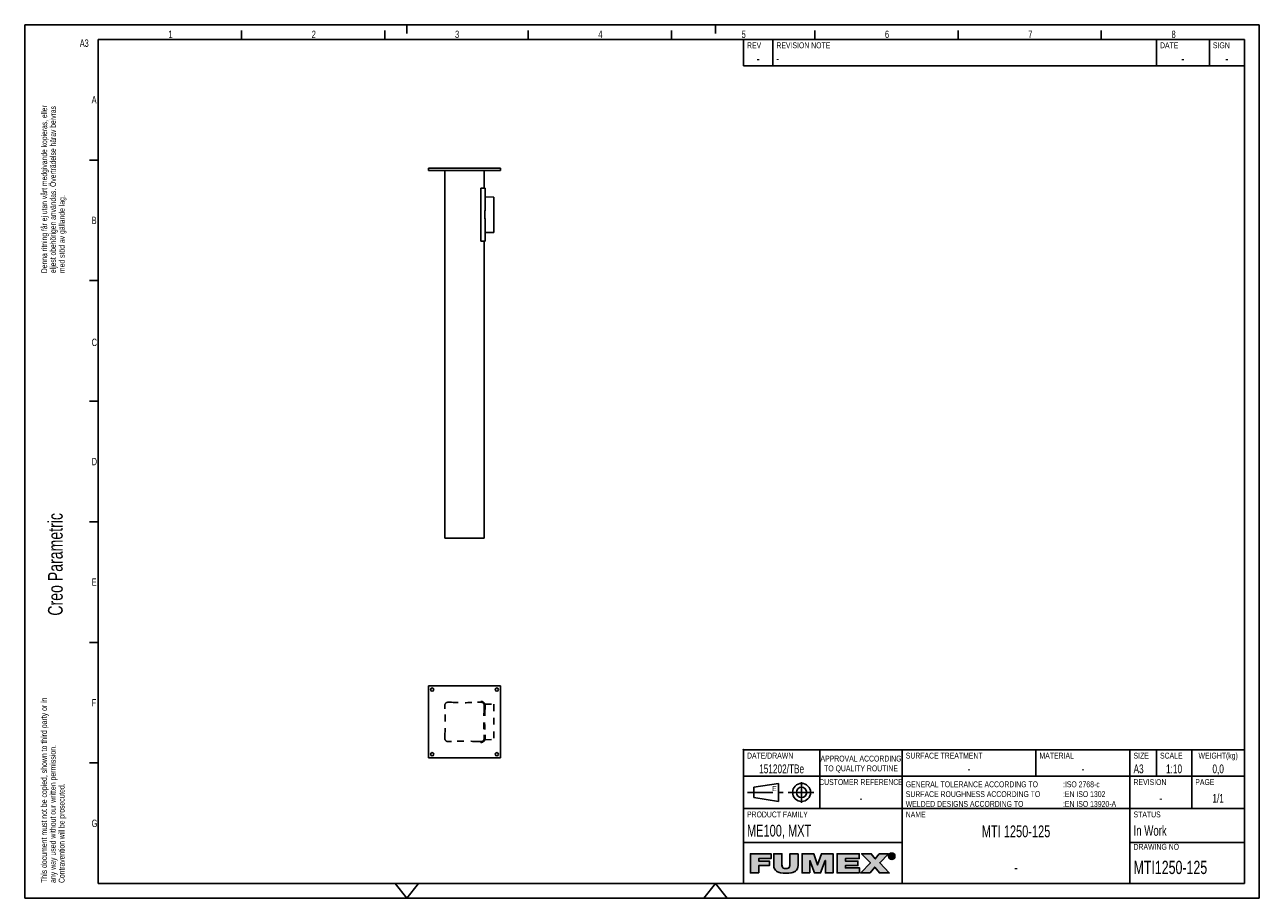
# Model space of a CAD drawing. Extents: x 0 to 420, y 0 to 297.
import ezdxf

# ---------------------------------------------------------------- set-up
doc = ezdxf.new("R2010")
doc.units = 0
doc.header["$LTSCALE"] = 23.1
doc.linetypes.add('CENTER', pattern=[0.6, 0.375, -0.075, 0.075, -0.075])
doc.linetypes.add('HIDDEN', pattern=[0.2, 0.1, -0.1])
doc.layers.get('0').update_dxf_attribs({"linetype": 'CONTINUOUS'})
for name, color, linetype in [('100565_DXF_CONTINUOUS_LINE', 7, 'CONTINUOUS'), ('100565_DXF_HIDDEN_LINE', 7, 'CONTINUOUS'), ('100731_DXF_CONTINUOUS_LINE', 7, 'CONTINUOUS'), ('G_MTI_SPIGOT_100DXF_HIDDEN', 7, 'CONTINUOUS'), ('G_MTI_SPIGOTDXF_CONTINUOUS', 7, 'CONTINUOUS'), ('MTI1250-125_DXF_CONTINUOUS', 7, 'CONTINUOUS'), ('MTI1250-125_DXF_FORMAT', 7, 'CONTINUOUS')]:
    doc.layers.add(name, color=color, linetype=linetype)
doc.styles.get("Standard").update_dxf_attribs({"font": 'txt', "width": 0.7})
doc.styles.add('TEXTSTYLE_2', font='txt', dxfattribs={"width": 0.7})
doc.styles.add('TEXTSTYLE_3', font='txt')

# ---------------------------------------------------------------- blocks, each defined once
blk = doc.blocks.new('SYMBOL_16_BL0', base_point=(7.49, 145.42))
at = {"layer": 'MTI1250-125_DXF_FORMAT', "color": 7, "linetype": 'CONTINUOUS'}
for q in [(0, 14.98), (14.98, 0)]:
    blk.add_line((0, 0), q, dxfattribs=at)
for s, height, width, p in [('Denna ritning får ej utan vårt medgivande kopieras, eller', 1.9979, 0.687469, (7.64, 212.55)), ('eljest obehörigen användas. Överträdelse härav beivras', 1.9979, 0.686067, (10.63, 212.55)), ('med stöd av gällande lag.', 1.9979, 0.696, (13.63, 212.55)), ('Creo Parametric', 4.9947, 0.71746, (12.92, 96.09)), ('This document must not be copied, shown to third party or in', 1.9979, 0.704762, (7.58, 5.22)), ('any way used without our written permission.', 1.9979, 0.705628, (10.58, 5.22)), ('Contravention will be prosecuted.', 1.9979, 0.684704, (13.57, 5.22))]:
    blk.add_text(s, height=height, rotation=90, dxfattribs=dict(at, width=width)).set_placement(p)
blk = doc.blocks.new('FUMEX_LOGO_BL1', base_point=(271.47, 11.94))
at = {"layer": 'MTI1250-125_DXF_FORMAT', "linetype": 'CONTINUOUS'}
for points in [[(249.69, 8.65), (246.89, 8.65), (246.89, 15.14), (253.91, 15.14), (253.91, 13.48), (249.69, 13.48), (249.69, 12.67), (253.32, 12.67), (253.32, 11.12), (249.69, 11.12)], [(263.1, 15.14), (263.1, 11.16), (263.06, 10.66), (262.95, 10.23), (262.77, 9.85), (262.52, 9.52), (262.19, 9.24), (261.79, 8.99), (261.28, 8.79), (260.65, 8.63), (259.88, 8.53), (258.96, 8.5), (258.04, 8.53), (257.27, 8.63), (256.64, 8.79), (256.13, 8.99), (255.72, 9.24), (255.39, 9.53), (255.14, 9.86), (254.96, 10.23), (254.85, 10.66), (254.81, 11.16), (254.81, 15.14), (257.61, 15.14), (257.61, 11.61), (257.62, 11.18), (257.68, 10.85), (257.79, 10.6), (257.96, 10.4), (258.19, 10.25), (258.53, 10.15), (258.97, 10.11), (259.41, 10.15), (259.73, 10.25), (259.97, 10.4), (260.13, 10.6), (260.23, 10.86), (260.29, 11.19), (260.3, 11.61), (260.3, 15.14)], [(267.08, 8.65), (264.43, 8.65), (264.43, 15.14), (268.41, 15.14), (269.71, 11.32), (269.74, 11.32), (271.04, 15.14), (275.02, 15.14), (275.02, 8.65), (272.37, 8.65), (272.37, 12.82), (272.35, 12.82), (270.77, 8.65), (268.68, 8.65), (267.1, 12.82), (267.08, 12.82)], [(284.04, 8.65), (276.37, 8.65), (276.37, 15.14), (283.9, 15.14), (283.9, 13.48), (279.17, 13.48), (279.17, 12.67), (283.46, 12.67), (283.46, 11.12), (279.17, 11.12), (279.17, 10.31), (284.04, 10.31)], [(287.6, 8.65), (284.39, 8.65), (287.68, 12.11), (284.68, 15.14), (287.97, 15.14), (289.34, 13.38), (290.69, 15.14), (293.8, 15.14), (290.89, 12.09), (294.13, 8.65), (290.76, 8.65), (289.2, 10.59)], [(294.32, 14.93), (294.24, 14.82), (294.17, 14.71), (294.13, 14.58), (294.1, 14.45), (294.09, 14.31), (293.88, 14.15), (293.87, 14.31), (293.88, 14.48), (293.92, 14.63), (293.98, 14.78), (294.06, 14.92), (294.36, 14.97)], [(294.1, 14.17), (294.13, 14.04), (294.17, 13.91), (294.24, 13.8), (294.32, 13.7), (294.16, 13.58), (294.06, 13.71), (293.98, 13.84), (293.92, 13.99), (293.88, 14.15), (294.09, 14.31)], [(294.47, 15.06), (294.36, 14.97), (294.06, 14.92), (294.16, 15.04), (294.58, 15.12)], [(294.7, 15.17), (294.58, 15.12), (294.16, 15.04), (294.27, 15.15), (294.83, 15.2)], [(294.36, 13.65), (294.46, 13.57), (294.27, 13.47), (294.16, 13.58), (294.32, 13.7)], [(294.96, 15.21), (294.83, 15.2), (294.27, 15.15), (294.34, 15.2), (295.44, 15.28), (295.58, 15.2), (295.65, 15.15), (295.76, 15.04), (295.86, 14.92), (295.94, 14.78), (296, 14.63), (296.04, 14.48), (296.05, 14.31), (296.04, 14.15), (296, 13.99), (295.94, 13.84), (295.86, 13.71), (295.76, 13.58), (295.65, 13.47), (295.58, 13.42), (295.44, 13.34), (295.29, 13.28), (295.13, 13.25), (294.8, 13.25), (294.64, 13.28), (294.48, 13.34), (294.41, 13.38), (294.96, 13.42), (295.1, 13.43), (295.22, 13.45), (295.35, 13.5), (295.46, 13.57), (295.56, 13.65), (295.6, 13.7), (295.68, 13.8), (295.75, 13.91), (295.79, 14.04), (295.82, 14.17), (295.83, 14.31), (295.82, 14.45), (295.79, 14.58), (295.75, 14.71), (295.68, 14.82), (295.6, 14.93), (295.56, 14.97), (295.46, 15.05), (295.34, 15.12), (295.22, 15.17), (295.1, 15.2)], [(294.58, 13.5), (294.7, 13.45), (294.41, 13.38), (294.27, 13.47), (294.46, 13.57)], [(294.96, 15.39), (295.13, 15.37), (295.29, 15.34), (295.44, 15.28), (294.34, 15.2), (294.48, 15.28), (294.64, 15.34), (294.8, 15.37)], [(294.74, 14.77), (294.55, 13.69), (294.55, 14.93), (295.02, 14.93), (295.02, 14.93), (295.13, 14.92), (295.21, 14.91), (295.28, 14.89), (295.33, 14.86), (295.38, 14.82), (295.4, 14.8), (295.41, 14.77), (295.44, 14.72), (295.45, 14.66), (295.46, 14.58), (295.45, 14.5), (295.43, 14.44), (295.41, 14.39), (295.09, 14.39), (295.13, 14.4), (295.16, 14.41), (295.19, 14.43), (295.21, 14.44), (295.23, 14.46), (295.24, 14.49), (295.25, 14.52), (295.26, 14.55), (295.26, 14.59), (295.26, 14.62), (295.25, 14.65), (295.24, 14.68), (295.23, 14.7), (295.21, 14.72), (295.18, 14.73), (295.15, 14.75), (295.12, 14.76), (295.08, 14.77), (295.03, 14.77), (294.99, 14.77), (294.86, 14.77)], [(294.96, 14.39), (294.98, 14.39), (295.04, 14.39), (295.09, 14.39), (295.41, 14.39), (294.74, 14.23), (294.74, 13.69), (294.55, 13.69), (294.74, 14.77), (294.74, 14.58), (294.74, 14.39), (294.85, 14.39)], [(295.14, 14.24), (295.49, 13.69), (295.28, 13.69), (294.95, 14.23), (294.74, 14.23), (295.41, 14.39), (295.37, 14.34), (295.33, 14.3), (295.27, 14.27), (295.21, 14.25)]]:
    blk.add_hatch(color=7, dxfattribs=at).paths.add_polyline_path(points)
at = {"layer": 'MTI1250-125_DXF_FORMAT', "color": 7, "linetype": 'CONTINUOUS'}
for p, q in [((253.91, 15.14), (246.89, 15.14)), ((246.89, 15.14), (246.89, 8.65)), ((253.91, 15.14), (246.89, 15.14)), ((246.89, 15.14), (246.89, 8.65)), ((249.69, 12.67), (249.69, 13.48)), ((249.69, 13.48), (253.91, 13.48)), ((249.69, 12.67), (249.69, 13.48)), ((249.69, 13.48), (253.91, 13.48)), ((253.32, 12.67), (249.69, 12.67)), ((253.32, 12.67), (249.69, 12.67)), ((253.32, 11.12), (253.32, 12.67)), ((253.32, 11.12), (253.32, 12.67)), ((253.91, 13.48), (253.91, 15.14)), ((253.91, 13.48), (253.91, 15.14)), ((268.41, 15.14), (264.43, 15.14)), ((264.43, 15.14), (264.43, 8.65)), ((268.41, 15.14), (264.43, 15.14)), ((264.43, 15.14), (264.43, 8.65)), ((267.08, 8.65), (267.08, 12.82)), ((267.08, 12.82), (267.1, 12.82)), ((267.08, 8.65), (267.08, 12.82)), ((267.08, 12.82), (267.1, 12.82)), ((267.1, 12.82), (268.68, 8.65)), ((267.1, 12.82), (268.68, 8.65)), ((269.71, 11.32), (268.41, 15.14)), ((269.71, 11.32), (268.41, 15.14)), ((271.04, 15.14), (269.74, 11.32)), ((271.04, 15.14), (269.74, 11.32)), ((270.77, 8.65), (272.35, 12.82)), ((270.77, 8.65), (272.35, 12.82)), ((275.02, 15.14), (271.04, 15.14)), ((275.02, 15.14), (271.04, 15.14)), ((272.35, 12.82), (272.37, 12.82)), ((272.35, 12.82), (272.37, 12.82)), ((272.37, 12.82), (272.37, 8.65)), ((272.37, 12.82), (272.37, 8.65)), ((275.02, 8.65), (275.02, 15.14)), ((275.02, 8.65), (275.02, 15.14)), ((283.9, 15.14), (276.37, 15.14)), ((276.37, 15.14), (276.37, 8.65)), ((283.9, 15.14), (276.37, 15.14)), ((276.37, 15.14), (276.37, 8.65)), ((279.17, 12.67), (279.17, 13.48)), ((279.17, 13.48), (283.9, 13.48)), ((279.17, 12.67), (279.17, 13.48)), ((279.17, 13.48), (283.9, 13.48)), ((283.46, 12.67), (279.17, 12.67)), ((283.46, 12.67), (279.17, 12.67)), ((283.46, 11.12), (283.46, 12.67)), ((283.46, 11.12), (283.46, 12.67)), ((283.9, 13.48), (283.9, 15.14)), ((283.9, 13.48), (283.9, 15.14)), ((287.97, 15.14), (284.68, 15.14)), ((284.68, 15.14), (287.68, 12.11)), ((287.97, 15.14), (284.68, 15.14)), ((284.68, 15.14), (287.68, 12.11)), ((289.34, 13.38), (287.97, 15.14)), ((289.34, 13.38), (287.97, 15.14)), ((290.69, 15.14), (289.34, 13.38)), ((290.69, 15.14), (289.34, 13.38)), ((293.8, 15.14), (290.69, 15.14)), ((293.8, 15.14), (290.69, 15.14)), ((290.89, 12.09), (293.8, 15.14)), ((290.89, 12.09), (293.8, 15.14)), ((246.89, 8.65), (249.69, 8.65)), ((246.89, 8.65), (249.69, 8.65)), ((249.69, 8.65), (249.69, 11.12)), ((249.69, 11.12), (253.32, 11.12)), ((249.69, 8.65), (249.69, 11.12)), ((249.69, 11.12), (253.32, 11.12)), ((264.43, 8.65), (267.08, 8.65)), ((264.43, 8.65), (267.08, 8.65)), ((268.68, 8.65), (270.77, 8.65)), ((268.68, 8.65), (270.77, 8.65)), ((269.74, 11.32), (269.71, 11.32)), ((269.74, 11.32), (269.71, 11.32)), ((272.37, 8.65), (275.02, 8.65)), ((272.37, 8.65), (275.02, 8.65)), ((276.37, 8.65), (284.04, 8.65)), ((276.37, 8.65), (284.04, 8.65)), ((279.17, 10.31), (279.17, 11.12)), ((279.17, 11.12), (283.46, 11.12)), ((279.17, 10.31), (279.17, 11.12)), ((279.17, 11.12), (283.46, 11.12)), ((284.04, 10.31), (279.17, 10.31)), ((284.04, 10.31), (279.17, 10.31)), ((284.04, 8.65), (284.04, 10.31)), ((284.04, 8.65), (284.04, 10.31)), ((287.68, 12.11), (284.39, 8.65)), ((287.68, 12.11), (284.39, 8.65)), ((284.39, 8.65), (287.6, 8.65)), ((284.39, 8.65), (287.6, 8.65)), ((287.6, 8.65), (289.2, 10.59)), ((287.6, 8.65), (289.2, 10.59)), ((289.2, 10.59), (290.76, 8.65)), ((289.2, 10.59), (290.76, 8.65)), ((290.76, 8.65), (294.13, 8.65)), ((290.76, 8.65), (294.13, 8.65)), ((294.13, 8.65), (290.89, 12.09)), ((294.13, 8.65), (290.89, 12.09))]:
    blk.add_line(p, q, dxfattribs=at)
for points in [[(249.69, 8.65), (246.89, 8.65), (246.89, 15.14), (253.91, 15.14), (253.91, 13.48), (249.69, 13.48), (249.69, 12.67), (253.32, 12.67), (253.32, 11.12), (249.69, 11.12), (249.69, 8.65)], [(263.1, 15.14), (263.1, 11.16), (263.06, 10.66), (262.95, 10.23), (262.77, 9.85), (262.52, 9.52), (262.19, 9.24), (261.79, 8.99), (261.28, 8.79), (260.65, 8.63), (259.88, 8.53), (258.96, 8.5), (258.04, 8.53), (257.27, 8.63), (256.64, 8.79), (256.13, 8.99), (255.72, 9.24), (255.39, 9.53), (255.14, 9.86), (254.96, 10.23), (254.85, 10.66), (254.81, 11.16), (254.81, 15.14), (257.61, 15.14), (257.61, 11.61), (257.62, 11.18), (257.68, 10.85), (257.79, 10.6), (257.96, 10.4), (258.19, 10.25), (258.53, 10.15), (258.97, 10.11), (259.41, 10.15), (259.73, 10.25), (259.97, 10.4), (260.13, 10.6), (260.23, 10.86), (260.29, 11.19), (260.3, 11.61), (260.3, 15.14), (263.1, 15.14)], [(267.08, 8.65), (264.43, 8.65), (264.43, 15.14), (268.41, 15.14), (269.71, 11.32), (269.74, 11.32), (271.04, 15.14), (275.02, 15.14), (275.02, 8.65), (272.37, 8.65), (272.37, 12.82), (272.35, 12.82), (270.77, 8.65), (268.68, 8.65), (267.1, 12.82), (267.08, 12.82), (267.08, 8.65)], [(284.04, 8.65), (276.37, 8.65), (276.37, 15.14), (283.9, 15.14), (283.9, 13.48), (279.17, 13.48), (279.17, 12.67), (283.46, 12.67), (283.46, 11.12), (279.17, 11.12), (279.17, 10.31), (284.04, 10.31), (284.04, 8.65)], [(287.6, 8.65), (284.39, 8.65), (287.68, 12.11), (284.68, 15.14), (287.97, 15.14), (289.34, 13.38), (290.69, 15.14), (293.8, 15.14), (290.89, 12.09), (294.13, 8.65), (290.76, 8.65), (289.2, 10.59), (287.6, 8.65)], [(294.32, 14.93), (294.24, 14.82), (294.17, 14.71), (294.13, 14.58), (294.1, 14.45), (294.09, 14.31), (293.88, 14.15), (293.87, 14.31), (293.88, 14.48), (293.92, 14.63), (293.98, 14.78), (294.06, 14.92), (294.36, 14.97), (294.32, 14.93)], [(294.1, 14.17), (294.13, 14.04), (294.17, 13.91), (294.24, 13.8), (294.32, 13.7), (294.16, 13.58), (294.06, 13.71), (293.98, 13.84), (293.92, 13.99), (293.88, 14.15), (294.09, 14.31), (294.1, 14.17)], [(294.47, 15.06), (294.36, 14.97), (294.06, 14.92), (294.16, 15.04), (294.58, 15.12), (294.47, 15.06)], [(294.7, 15.17), (294.58, 15.12), (294.16, 15.04), (294.27, 15.15), (294.83, 15.2), (294.7, 15.17)], [(294.36, 13.65), (294.46, 13.57), (294.27, 13.47), (294.16, 13.58), (294.32, 13.7), (294.36, 13.65)], [(294.96, 15.21), (294.83, 15.2), (294.27, 15.15), (294.34, 15.2), (295.44, 15.28), (295.58, 15.2), (295.65, 15.15), (295.76, 15.04), (295.86, 14.92), (295.94, 14.78), (296, 14.63), (296.04, 14.48), (296.05, 14.31), (296.04, 14.15), (296, 13.99), (295.94, 13.84), (295.86, 13.71), (295.76, 13.58), (295.65, 13.47), (295.58, 13.42), (295.44, 13.34), (295.29, 13.28), (295.13, 13.25), (294.8, 13.25), (294.64, 13.28), (294.48, 13.34), (294.41, 13.38), (294.96, 13.42), (295.1, 13.43), (295.22, 13.45), (295.35, 13.5), (295.46, 13.57), (295.56, 13.65), (295.6, 13.7), (295.68, 13.8), (295.75, 13.91), (295.79, 14.04), (295.82, 14.17), (295.83, 14.31), (295.82, 14.45), (295.79, 14.58), (295.75, 14.71), (295.68, 14.82), (295.6, 14.93), (295.56, 14.97), (295.46, 15.05), (295.34, 15.12), (295.22, 15.17), (295.1, 15.2), (294.96, 15.21)], [(294.58, 13.5), (294.7, 13.45), (294.41, 13.38), (294.27, 13.47), (294.46, 13.57), (294.58, 13.5)], [(294.96, 15.39), (295.13, 15.37), (295.29, 15.34), (295.44, 15.28), (294.34, 15.2), (294.48, 15.28), (294.64, 15.34), (294.8, 15.37), (294.96, 15.39)], [(294.74, 14.77), (294.55, 13.69), (294.55, 14.93), (295.02, 14.93), (295.02, 14.93), (295.13, 14.92), (295.21, 14.91), (295.28, 14.89), (295.33, 14.86), (295.38, 14.82), (295.4, 14.8), (295.41, 14.77), (295.44, 14.72), (295.45, 14.66), (295.46, 14.58), (295.45, 14.5), (295.43, 14.44), (295.41, 14.39), (295.09, 14.39), (295.13, 14.4), (295.16, 14.41), (295.19, 14.43), (295.21, 14.44), (295.23, 14.46), (295.24, 14.49), (295.25, 14.52), (295.26, 14.55), (295.26, 14.59), (295.26, 14.62), (295.25, 14.65), (295.24, 14.68), (295.23, 14.7), (295.21, 14.72), (295.18, 14.73), (295.15, 14.75), (295.12, 14.76), (295.08, 14.77), (295.03, 14.77), (294.99, 14.77), (294.86, 14.77), (294.74, 14.77)], [(294.96, 14.39), (294.98, 14.39), (295.04, 14.39), (295.09, 14.39), (295.41, 14.39), (294.74, 14.23), (294.74, 13.69), (294.55, 13.69), (294.74, 14.77), (294.74, 14.58), (294.74, 14.39), (294.85, 14.39), (294.96, 14.39)], [(295.14, 14.24), (295.49, 13.69), (295.28, 13.69), (294.95, 14.23), (294.74, 14.23), (295.41, 14.39), (295.37, 14.34), (295.33, 14.3), (295.27, 14.27), (295.21, 14.25), (295.14, 14.24)]]:
    blk.add_lwpolyline(points, dxfattribs=at)
for points, knots in [([(263.1, 15.14), (263.1, 15.14), (260.3, 15.14), (260.3, 15.14), (260.3, 15.14), (260.3, 11.61), (260.3, 11.61), (260.3, 10.94), (260.3, 10.11), (258.97, 10.11), (257.61, 10.11), (257.61, 10.94), (257.61, 11.61), (257.61, 11.61), (257.61, 15.14), (257.61, 15.14), (257.61, 15.14), (254.81, 15.14), (254.81, 15.14), (254.81, 15.14), (254.81, 11.16), (254.81, 11.16), (254.81, 9.36), (256.19, 8.5), (258.96, 8.5), (261.74, 8.5), (263.1, 9.36), (263.1, 11.16), (263.1, 11.16), (263.1, 15.14), (263.1, 15.14)], [0, 0, 0, 0, 1, 1, 1, 2, 2, 2, 3, 3, 3, 4, 4, 4, 5, 5, 5, 6, 6, 6, 7, 7, 7, 8, 8, 8, 9, 9, 9, 10, 10, 10, 10]), ([(263.1, 15.14), (263.1, 15.14), (260.3, 15.14), (260.3, 15.14), (260.3, 15.14), (260.3, 11.61), (260.3, 11.61), (260.3, 10.94), (260.3, 10.11), (258.97, 10.11), (257.61, 10.11), (257.61, 10.94), (257.61, 11.61), (257.61, 11.61), (257.61, 15.14), (257.61, 15.14), (257.61, 15.14), (254.81, 15.14), (254.81, 15.14), (254.81, 15.14), (254.81, 11.16), (254.81, 11.16), (254.81, 9.36), (256.19, 8.5), (258.96, 8.5), (261.74, 8.5), (263.1, 9.36), (263.1, 11.16), (263.1, 11.16), (263.1, 15.14), (263.1, 15.14)], [0, 0, 0, 0, 1, 1, 1, 2, 2, 2, 3, 3, 3, 4, 4, 4, 5, 5, 5, 6, 6, 6, 7, 7, 7, 8, 8, 8, 9, 9, 9, 10, 10, 10, 10]), ([(294.96, 13.24), (295.55, 13.24), (296.05, 13.69), (296.05, 14.31), (296.05, 14.93), (295.55, 15.39), (294.96, 15.39), (294.37, 15.39), (293.87, 14.93), (293.87, 14.31), (293.87, 13.69), (294.37, 13.24), (294.96, 13.24)], [0, 0, 0, 0, 1, 1, 1, 2, 2, 2, 3, 3, 3, 4, 4, 4, 4]), ([(294.96, 13.24), (295.55, 13.24), (296.05, 13.69), (296.05, 14.31), (296.05, 14.93), (295.55, 15.39), (294.96, 15.39), (294.37, 15.39), (293.87, 14.93), (293.87, 14.31), (293.87, 13.69), (294.37, 13.24), (294.96, 13.24)], [0, 0, 0, 0, 1, 1, 1, 2, 2, 2, 3, 3, 3, 4, 4, 4, 4]), ([(294.09, 14.31), (294.09, 14.82), (294.47, 15.21), (294.96, 15.21), (295.45, 15.21), (295.83, 14.82), (295.83, 14.31), (295.83, 13.8), (295.45, 13.42), (294.96, 13.42), (294.47, 13.42), (294.09, 13.8), (294.09, 14.31)], [0, 0, 0, 0, 1, 1, 1, 2, 2, 2, 3, 3, 3, 4, 4, 4, 4]), ([(294.09, 14.31), (294.09, 14.82), (294.47, 15.21), (294.96, 15.21), (295.45, 15.21), (295.83, 14.82), (295.83, 14.31), (295.83, 13.8), (295.45, 13.42), (294.96, 13.42), (294.47, 13.42), (294.09, 13.8), (294.09, 14.31)], [0, 0, 0, 0, 1, 1, 1, 2, 2, 2, 3, 3, 3, 4, 4, 4, 4]), ([(294.74, 14.23), (294.74, 14.23), (294.95, 14.23), (294.95, 14.23), (294.95, 14.23), (295.28, 13.69), (295.28, 13.69), (295.28, 13.69), (295.49, 13.69), (295.49, 13.69), (295.49, 13.69), (295.14, 14.24), (295.14, 14.24), (295.32, 14.26), (295.46, 14.36), (295.46, 14.58), (295.46, 14.82), (295.31, 14.93), (295.02, 14.93), (295.02, 14.93), (294.55, 14.93), (294.55, 14.93), (294.55, 14.93), (294.55, 13.69), (294.55, 13.69), (294.55, 13.69), (294.74, 13.69), (294.74, 13.69), (294.74, 13.69), (294.74, 14.23), (294.74, 14.23)], [0, 0, 0, 0, 1, 1, 1, 2, 2, 2, 3, 3, 3, 4, 4, 4, 5, 5, 5, 6, 6, 6, 7, 7, 7, 8, 8, 8, 9, 9, 9, 10, 10, 10, 10]), ([(294.74, 14.23), (294.74, 14.23), (294.95, 14.23), (294.95, 14.23), (294.95, 14.23), (295.28, 13.69), (295.28, 13.69), (295.28, 13.69), (295.49, 13.69), (295.49, 13.69), (295.49, 13.69), (295.14, 14.24), (295.14, 14.24), (295.32, 14.26), (295.46, 14.36), (295.46, 14.58), (295.46, 14.82), (295.31, 14.93), (295.02, 14.93), (295.02, 14.93), (294.55, 14.93), (294.55, 14.93), (294.55, 14.93), (294.55, 13.69), (294.55, 13.69), (294.55, 13.69), (294.74, 13.69), (294.74, 13.69), (294.74, 13.69), (294.74, 14.23), (294.74, 14.23)], [0, 0, 0, 0, 1, 1, 1, 2, 2, 2, 3, 3, 3, 4, 4, 4, 5, 5, 5, 6, 6, 6, 7, 7, 7, 8, 8, 8, 9, 9, 9, 10, 10, 10, 10]), ([(294.74, 14.39), (294.74, 14.39), (294.74, 14.77), (294.74, 14.77), (294.74, 14.77), (294.99, 14.77), (294.99, 14.77), (295.12, 14.77), (295.26, 14.74), (295.26, 14.59), (295.26, 14.4), (295.12, 14.39), (294.96, 14.39), (294.96, 14.39), (294.74, 14.39), (294.74, 14.39)], [0, 0, 0, 0, 1, 1, 1, 2, 2, 2, 3, 3, 3, 4, 4, 4, 5, 5, 5, 5]), ([(294.74, 14.39), (294.74, 14.39), (294.74, 14.77), (294.74, 14.77), (294.74, 14.77), (294.99, 14.77), (294.99, 14.77), (295.12, 14.77), (295.26, 14.74), (295.26, 14.59), (295.26, 14.4), (295.12, 14.39), (294.96, 14.39), (294.96, 14.39), (294.74, 14.39), (294.74, 14.39)], [0, 0, 0, 0, 1, 1, 1, 2, 2, 2, 3, 3, 3, 4, 4, 4, 5, 5, 5, 5])]:
    blk.add_open_spline(points, degree=3, knots=knots, dxfattribs=at)
for points in [[(294.96, 13.42), (294.41, 13.38), (294.83, 13.43), (294.7, 13.45)], [(294.96, 13.24), (294.8, 13.25), (295.13, 13.25)]]:
    blk.add_solid(points, dxfattribs=at)
blk = doc.blocks.new('SYMBOL_3_BL2', base_point=(257.5, 36))
at = {"layer": 'MTI1250-125_DXF_CONTINUOUS', "color": 7, "linetype": 'CONTINUOUS'}
for p, q in [((248.09, 37.75), (256.4, 39.06)), ((256.4, 39.06), (256.4, 32.94)), ((248.09, 34.25), (248.09, 37.75)), ((256.4, 32.94), (248.09, 34.25))]:
    blk.add_line(p, q, dxfattribs=at)
at = {"layer": 'MTI1250-125_DXF_CONTINUOUS', "color": 7, "linetype": 'CENTER'}
for p, q in [((264.28, 39.5), (264.28, 32.5)), ((245.9, 36), (269.09, 36))]:
    blk.add_line(p, q, dxfattribs=at)
at = {"layer": 'MTI1250-125_DXF_CONTINUOUS', "color": 7, "linetype": 'CONTINUOUS'}
for radius in [3.06, 1.75]:
    blk.add_circle((264.28, 36), radius, dxfattribs=at)

msp = doc.modelspace()

# ---------------------------------------------------------------- linework, layer by layer
at = {"layer": '100565_DXF_CONTINUOUS_LINE', "color": 7, "linetype": 'CONTINUOUS'}
for p, q in [((142.92, 247.4), (142.92, 122.4)), ((156.32, 247.4), (156.32, 241.4)), ((156.32, 223.4), (156.32, 122.4)), ((142.92, 122.4), (156.32, 122.4))]:
    msp.add_line(p, q, dxfattribs=at)
at = {"layer": '100565_DXF_HIDDEN_LINE', "color": 8, "linetype": 'HIDDEN'}
for p, q in [((142.92, 65.56), (142.92, 64.54)), ((145.04, 66.66), (144.02, 66.66)), ((155.22, 66.66), (154.21, 66.66)), ((156.32, 65.56), (156.32, 64.54)), ((142.92, 55.37), (142.92, 54.36)), ((156.32, 55.37), (156.32, 54.36)), ((144.02, 53.26), (145.04, 53.26)), ((154.21, 53.26), (155.22, 53.26))]:
    msp.add_line(p, q, dxfattribs=at)
for centre, radius, start, end in [((144.02, 65.56), 1.1, 90, 180), ((145.42, 64.54), 2.5, 180, 183.8721), ((77.68, 59.96), 65.4, 356.1279, 3.8721), ((145.04, 64.16), 2.5, 86.1279, 90), ((149.62, 131.9), 65.4, 266.1279, 273.8721), ((154.21, 64.16), 2.5, 90, 93.8721), ((155.22, 65.56), 1.1, 0, 90), ((221.57, 59.96), 65.4, 176.1279, 183.8721), ((153.82, 64.54), 2.5, 356.1279, 360), ((145.42, 55.37), 2.5, 176.1279, 180), ((153.82, 55.37), 2.5, 0, 3.8721), ((144.02, 54.36), 1.1, 180, 270), ((145.04, 55.76), 2.5, 270, 273.8721), ((149.62, -11.99), 65.4, 86.1279, 93.8721), ((154.21, 55.76), 2.5, 266.1279, 270), ((155.22, 54.36), 1.1, 270, 360)]:
    msp.add_arc(centre, radius, start, end, dxfattribs=at)
at = {"layer": '100731_DXF_CONTINUOUS_LINE', "color": 7, "linetype": 'CONTINUOUS'}
for p, q in [((137.37, 247.4), (137.37, 248.2)), ((137.37, 248.2), (161.87, 248.2)), ((161.87, 247.4), (161.87, 248.2)), ((137.37, 247.4), (161.87, 247.4)), ((137.37, 72.21), (137.37, 47.71)), ((161.87, 72.21), (137.37, 72.21)), ((161.87, 47.71), (161.87, 72.21)), ((137.37, 47.71), (161.87, 47.71))]:
    msp.add_line(p, q, dxfattribs=at)
for centre in [(138.62, 70.96), (160.62, 70.96), (138.62, 48.96), (160.62, 48.96)]:
    msp.add_circle(centre, 0.55, dxfattribs=at)
at = {"layer": 'G_MTI_SPIGOT_100DXF_HIDDEN', "color": 8, "linetype": 'HIDDEN'}
for p, q in [((155.22, 66.66), (155.22, 66.96)), ((156.32, 64.54), (156.32, 65.56)), ((156.53, 66.05), (159.62, 65.96)), ((156.62, 65.56), (156.62, 64.54)), ((159.62, 65.96), (159.62, 53.96)), ((156.32, 54.36), (156.32, 55.38)), ((156.62, 55.38), (156.62, 54.36)), ((155.22, 52.96), (155.22, 53.26)), ((156.53, 53.87), (159.62, 53.96))]:
    msp.add_line(p, q, dxfattribs=at)
for centre, radius, start, end in [((155.22, 65.56), 1.4, 0, 90), ((155.22, 65.56), 1.1, 64.2263, 90), ((223.75, 59.96), 67.58, 176.2504, 183.7496), ((153.82, 64.54), 2.5, 356.2504, 360), ((223.75, 59.96), 67.28, 176.2504, 183.7496), ((153.82, 64.54), 2.8, 356.2504, 360), ((153.82, 55.38), 2.5, 0, 3.7496), ((153.82, 55.38), 2.8, 0, 3.7496), ((155.22, 54.36), 1.4, 270, 360), ((155.22, 54.36), 1.1, 295.7737, 360)]:
    msp.add_arc(centre, radius, start, end, dxfattribs=at)
at = {"layer": 'G_MTI_SPIGOTDXF_CONTINUOUS', "color": 7, "linetype": 'CONTINUOUS'}
for p, q in [((155.22, 241.4), (155.22, 223.4)), ((155.22, 241.4), (156.62, 241.4)), ((156.62, 241.4), (156.62, 234.8)), ((156.62, 238.49), (159.62, 238.4)), ((159.62, 226.4), (159.62, 238.4)), ((156.62, 230.01), (156.62, 223.4)), ((156.62, 223.4), (155.22, 223.4)), ((156.62, 226.31), (159.62, 226.4))]:
    msp.add_line(p, q, dxfattribs=at)
for points, knots in [([(156.62, 234.8), (156.62, 234.61), (156.61, 234.22), (156.57, 233.62), (156.54, 233.02), (156.53, 232.61), (156.53, 232.4)], [0, 0, 0, 0, 0.240925, 0.489577, 0.743463, 1, 1, 1, 1]), ([(156.53, 232.4), (156.53, 232.2), (156.54, 231.79), (156.57, 231.19), (156.61, 230.59), (156.62, 230.2), (156.62, 230.01)], [0, 0, 0, 0, 0.256537, 0.510423, 0.759075, 1, 1, 1, 1])]:
    msp.add_open_spline(points, degree=3, knots=knots, dxfattribs=at)
at = {"layer": 'MTI1250-125_DXF_FORMAT', "color": 7, "linetype": 'CONTINUOUS'}
for p, q in [((0, 0), (0, 297)), ((0, 297), (420, 297)), ((73.75, 292), (73.75, 295)), ((122.5, 292), (122.5, 295)), ((130, 294), (130, 297)), ((171.25, 292), (171.25, 295)), ((220, 292), (220, 295)), ((235, 294), (235, 297)), ((268.75, 292), (268.75, 295)), ((317.5, 292), (317.5, 295)), ((366.25, 292), (366.25, 295)), ((420, 0), (420, 297)), ((25, 292), (25, 5)), ((415, 292), (25, 292)), ((415, 292), (244.5, 292)), ((244.5, 292), (244.5, 283)), ((254.5, 292), (254.5, 283)), ((385, 292), (385, 283)), ((403, 292), (403, 283)), ((415, 292), (415, 283)), ((415, 5), (415, 292)), ((415, 283), (244.5, 283)), ((25, 251), (22, 251)), ((25, 210), (22, 210)), ((25, 169), (22, 169)), ((25, 128), (22, 128)), ((25, 87), (22, 87)), ((244.65, 50.34), (244.34, 50.65)), ((244.65, 50.65), (244.34, 50.34)), ((415, 50.5), (244.5, 50.5)), ((244.5, 5), (244.5, 50.5)), ((270.5, 30.5), (270.5, 50.5)), ((298.5, 5), (298.5, 50.5)), ((344, 41.5), (344, 50.5)), ((376, 5), (376, 50.5)), ((385, 41.5), (385, 50.5)), ((397, 30.5), (397, 50.5)), ((415, 5), (415, 50.5)), ((25, 46), (22, 46)), ((415, 41.5), (244.5, 41.5)), ((415, 30.5), (244.5, 30.5)), ((298.5, 19), (244.5, 19)), ((415, 19), (376, 19)), ((25, 5), (415, 5)), ((130, 0), (126, 5)), ((130, 0), (134, 5)), ((235, 5), (231, 0)), ((235, 5), (239, 0)), ((415, 5), (244.5, 5)), ((0, 0), (420, 0))]:
    msp.add_line(p, q, dxfattribs=at)

# ---------------------------------------------------------------- block references
at = {"layer": 'MTI1250-125_DXF_CONTINUOUS', "color": 7, "linetype": 'CONTINUOUS'}
msp.add_blockref('SYMBOL_3_BL2', (257.5, 36), dxfattribs=at)
at = {"layer": 'MTI1250-125_DXF_FORMAT', "color": 7, "linetype": 'CONTINUOUS'}
msp.add_blockref('SYMBOL_16_BL0', (7.49, 145.42), dxfattribs=at)
at = {"layer": 'MTI1250-125_DXF_FORMAT', "color": 2, "linetype": 'CONTINUOUS'}
msp.add_blockref('FUMEX_LOGO_BL1', (271.47, 11.94), dxfattribs=at)

# ---------------------------------------------------------------- texts
at = {"color": 7, "linetype": 'CONTINUOUS'}
for s, insert, char_height, width, attachment_point, style in [('DATE/DRAWN', (245.72, 49.5), 2, 14, 1, 'TEXTSTYLE_2'), ('APPROVAL ACCORDING\\PTO QUALITY ROUTINE', (284.5, 48.5), 2, 25.2, 2, 'TEXTSTYLE_2'), ('SURFACE TREATMENT', (299.72, 49.5), 2, 23.8, 1, 'TEXTSTYLE_2'), ('MATERIAL', (345.22, 49.5), 2, 11.2, 1, 'TEXTSTYLE_2'), ('SIZE ', (377.22, 49.5), 2, 7, 1, 'TEXTSTYLE_2'), ('SCALE', (386.22, 49.5), 2, 7, 1, 'TEXTSTYLE_2'), ('WEIGHT(kg)', (406, 49.5), 2, 14, 2, 'TEXTSTYLE_2'), ('E', (254.22, 38.19), 1.75, 1.75, 1, 'TEXTSTYLE_3'), ('CUSTOMER REFERENCE', (284.5, 40.5), 2, 25.2, 2, 'TEXTSTYLE_2'), ('REVISION', (377.22, 40.5), 2, 11.2, 1, 'TEXTSTYLE_2'), ('PAGE', (398.22, 40.5), 2, 5.6, 1, 'TEXTSTYLE_2')]:
    msp.add_mtext(s, dxfattribs=dict(at, insert=insert, char_height=char_height, width=width, attachment_point=attachment_point, style=style))
at = {"color": 7, "linetype": 'CONTINUOUS', "char_height": 3}
for s, insert, width, attachment_point in [('151202/TBe', (257.5, 45.5), 33, 2), ('-', (321.25, 45.5), 3.2143, 2), ('-', (360, 45.5), 3.2143, 2), ('A3 ', (377.22, 45.5), 10.6071, 1), ('1:10', (391, 45.5), 10.2857, 2), ('0,0', (406, 45.5), 9.6429, 2)]:
    msp.add_mtext(s, dxfattribs=dict(at, insert=insert, width=width, attachment_point=attachment_point))
at = {"layer": 'MTI1250-125_DXF_FORMAT', "color": 7, "linetype": 'CONTINUOUS'}
for s, insert, char_height, width, attachment_point in [('1', (48.89, 294.98), 2.5, 2.1429, 1), ('2', (97.64, 294.98), 2.5, 2.9464, 1), ('3', (146.39, 294.98), 2.5, 2.6786, 1), ('4', (195.14, 294.98), 2.5, 2.9464, 1), ('5', (243.89, 294.98), 2.5, 2.6786, 1), ('6', (292.64, 294.98), 2.5, 2.9464, 1), ('7', (341.39, 294.98), 2.5, 2.9464, 1), ('8', (390.14, 294.98), 2.5, 2.9464, 1), ('A3', (18.75, 292.01), 2.55, 6.0107, 1), ('A', (22.77, 272.73), 2.5, 3.2143, 1), ('B', (22.77, 231.73), 2.5, 2.9464, 1), ('C', (22.77, 190.26), 2.5, 3.125, 1), ('D', (22.77, 149.73), 2.5, 3.3929, 1), ('E', (22.77, 108.73), 2.5, 2.6786, 1), ('F', (22.77, 67.73), 2.5, 2.6786, 1), ('-', (284.5, 35.5), 3, 3.2143, 2), ('- ', (386.5, 35.5), 3, 6.75, 2), ('1/1', (406, 35.5), 3, 8.5714, 2), ('G', (22.77, 26.73), 2.5, 2.9464, 1), ('ME100, MXT', (245.72, 25), 4, 45.8571, 1), ('MTI 1250-125', (337.25, 24.75), 4, 52.7143, 2), ('In Work  ', (377.22, 24.75), 3.5, 37.5, 1), ('MTI1250-125', (377.22, 12.75), 4.5, 55.2857, 1), ('-', (337.25, 12.5), 4, 4.2857, 2)]:
    msp.add_mtext(s, dxfattribs=dict(at, insert=insert, char_height=char_height, width=width, attachment_point=attachment_point))
at = {"layer": 'MTI1250-125_DXF_FORMAT', "color": 2, "linetype": 'CONTINUOUS', "style": 'TEXTSTYLE_2'}
for s, insert, char_height, width, attachment_point in [('REV', (245.72, 291), 2, 4.2, 1), ('REVISION NOTE', (255.72, 291), 2, 18.2, 1), ('DATE', (386.22, 291), 2, 5.6, 1), ('SIGN', (404.22, 291), 2, 5.6, 1), ('-', (249.5, 287.25), 3.5, 2.45, 2), ('-', (255.72, 287), 3, 2.1, 1), ('-', (394, 287.25), 3.5, 2.45, 2), ('-', (409, 287.25), 3.5, 2.45, 2)]:
    msp.add_mtext(s, dxfattribs=dict(at, insert=insert, char_height=char_height, width=width, attachment_point=attachment_point))
at = {"layer": 'MTI1250-125_DXF_FORMAT', "color": 7, "linetype": 'CONTINUOUS', "char_height": 2, "attachment_point": 1, "style": 'TEXTSTYLE_2'}
for s, insert, width in [('GENERAL TOLERANCE ACCORDING TO\\PSURFACE ROUGHNESS ACCORDING TO\\PWELDED DESIGNS ACCORDING TO\\P ', (299.72, 39.75), 42), (':ISO 2768-c\\P:EN ISO 1302\\P:EN ISO 13920-A ', (353.22, 39.75), 22.4), ('PRODUCT FAMILY', (245.72, 29.5), 19.6), ('NAME ', (299.72, 29.5), 7), ('STATUS ', (377.22, 29.5), 9.8), ('DRAWING NO', (377.22, 18.5), 14)]:
    msp.add_mtext(s, dxfattribs=dict(at, insert=insert, width=width))

doc.saveas('drawing.dxf')
